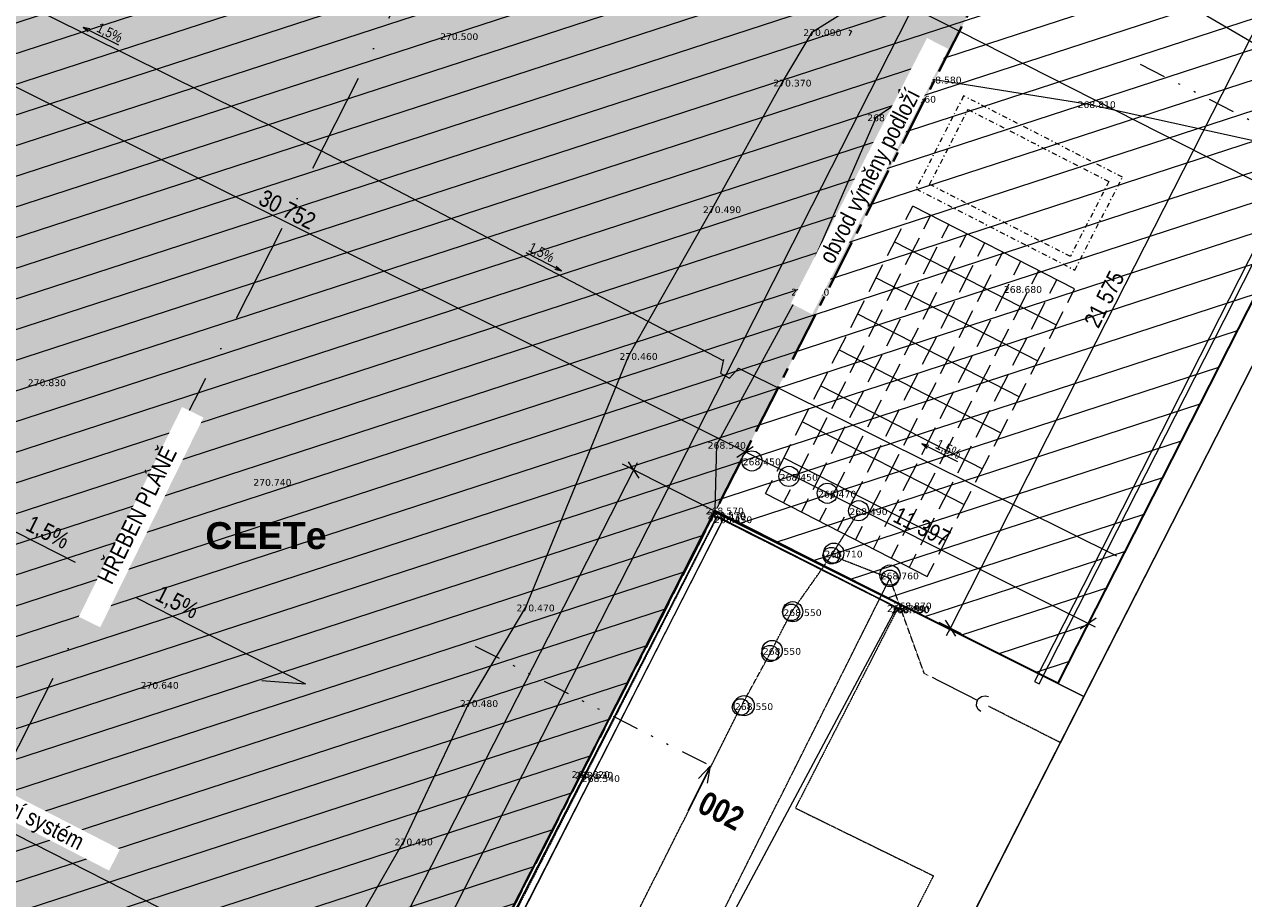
# Model space of a CAD drawing. Header units: millimetres. Extents: x -479461597 to -478645968, y -1101060132 to -1100898045.
# Tile 18 of 145: x -479315677 to -479279452, y -1100952361 to -1100926393. Entities that reach past the tile are written whole.
import ezdxf
from ezdxf.xclip import XClip

# ---------------------------------------------------------------- set-up
doc = ezdxf.new("R2010")
doc.units = ezdxf.units.MM
doc.header["$MEASUREMENT"] = 0
doc.header["$XCLIPFRAME"] = 0
for name, pattern in [('19-015-_48_Čerchovaná s jednou', [5000, 3000, -1000, 0, -1000]), ('CENTER', [2400, 1500, -300, 300, -300]), ('DASHED', [0.75, 0.5, -0.25]), ('Wipeout_Contour', [1000, 0, -1000]), ('Čerchovaná S', [350, 150, -85, 30, -85]), ('Čerchovaná se dvěma tečkami L', [2300, 800, -460, 60, -460, 60, -460])]:
    doc.linetypes.add(name, pattern=pattern)
for name, color, linetype in [('Externí - kresby a obrázky', 7, 'Continuous'), ('HTU_3_HTU_4_2D Sklopený řez', 7, 'Continuous'), ('HTU_3_HTU_4_Situace - terén HTU', 7, 'Continuous')]:
    doc.layers.add(name, color=color, linetype=linetype)
for name, color, linetype, lineweight in [('HTU_1_Katastr_3_0_Pero_č.__1_Pero_č.__1', 7, 'Continuous', 18), ('HTU_1_Katastr_3_0_popis_Katastr_Pero_č.__1', 7, 'Continuous', 18), ('HTU_1_Katastr_3_Anotace - S_Pero_č.__1_Pero_č.__1', 7, 'Continuous', 18), ('HTU_1_Katastr_3_BT_hranice_parcel_Pero_č.__1_Pero_č.__1', 7, 'Continuous', 18), ('HTU_1_Katastr_3_geodet podklady IET - VN_ kan. dešťová a splaš._ VO_Pero_č.__1_Pero_č.__1', 7, 'Continuous', 18), ('HTU_1_Katastr_3_PŘÍPOJKA_DEŠŤOVKA_Pero_č.__2_Pero_č.__1', 7, 'Continuous', 18), ('HTU_1_Katastr_3_Situace_Pero_č.__2_Pero_č.__1', 7, 'Continuous', 18), ('HTU_3_HTU_4_2D Sklopený řez_Pero_č.__25', 7, 'Continuous', 18), ('HTU_3_HTU_4_Bourané_Konstrukce - základy výkop_Pero_č.__109', 7, 'Continuous', 18), ('HTU_3_HTU_4_Konstrukce - základy výkop_Pero_č.__8', 7, 'Continuous', 18), ('HTU_3_HTU_4_Situace - terén HTU_Pero_č.__164', 250, 'Continuous', 13), ('HTU_3_HTU_4_Situace - terén HTU_Pero_č.__203', 7, 'Continuous', 35), ('HTU_3_HTU_4_Situace - terén HTU_Pero_č.__25', 7, 'Continuous', 18), ('HTU_3_HTU_4_Situace - terén HTU_Pero_č.__45', 7, 'Continuous', 18), ('HTU_3_HTU_4_Situace - terén HTU_Pero_č.__85', 7, 'Continuous', 18), ('HTU_3_HTU_4_Výkopy -  vykop_Pero_č.__4', 7, 'Continuous', 18), ('HTU_3_HTU_4_Značky - řezy_Pero_č.__21', 7, 'Continuous', 18), ('HTU_3_HTU_4_Značky - řezy_Pero_č.__25', 7, 'Continuous', 18), ('HTU_3_HTU_4_Značky - řezy_Pero_č.__85', 7, 'Continuous', 18)]:
    doc.layers.add(name, color=color, linetype=linetype, lineweight=lineweight)
for name, color, linetype, lineweight, true_color in [('HTU_1_Katastr_3_2D čary_Pero_č.__15', 7, 'Continuous', 18, 0xc3457e), ('HTU_2_zaměření_2_body_Pero_č.__202', 7, 'Continuous', 20, 0x6d6f03), ('HTU_2_zaměření_2_kresba_Pero_č.__202', 7, 'Continuous', 20, 0x6d6f03), ('HTU_2_zaměření_2_výšky_Pero_č.__202', 7, 'Continuous', 20, 0x6d6f03), ('HTU_3_HTU_4_2D čary_Pero_č.__15', 7, 'Continuous', 18, 0xc3457e), ('HTU_3_HTU_4_Situace - terén HTU_Pero_č.__221', 7, 'Continuous', 40, 0xa87e33), ('HTU_3_HTU_4_Situace - terén HTU_Pero_č.__222', 7, 'Continuous', 20, 0xa87e33), ('HTU_3_HTU_4_Zaklady drenáž_Pero_č.__166', 7, 'Continuous', 13, 0x7b0011)]:
    doc.layers.add(name, color=color, linetype=linetype, lineweight=lineweight, true_color=true_color)
doc.styles.add('GENERATED_STYLE_1', font='txt')
doc.styles.add('GENERATED_STYLE_3', font='txt')
doc.styles.add('GENERATED_STYLE_5', font='txt')
doc.styles.add('GENERATED_STYLE_6', font='txt')
doc.styles.add('GENERATED_STYLE_7', font='txt')
doc.linetypes.add('cara rezu', pattern='A,0,[7,20-026-4_02.1.10- 02 Situace HTU1.Shx,S=6.349206,R=0,X=0,Y=0],-800,0', length=800)
doc.linetypes.add('kanaldrenaz', pattern='A,0,[8,20-026-4_02.1.10- 02 Situace HTU1.Shx,S=19.047619,R=0,X=0,Y=0],-2800,0', length=2800)
doc.linetypes.add('plná nepravidelná', pattern='A,0,[1,20-026-4_02.1.10- 02 Situace HTU1.Shx,S=7.936508,R=0,X=0,Y=2.08167e-17],-1000,0', length=1000)

# ---------------------------------------------------------------- blocks, each defined once
blk = doc.blocks.new('Kresba_2_2', base_point=(-460327121.276564, -1100980142.449307))
at = {"layer": 'HTU_2_zaměření_2_body_Pero_č.__202', "color": 66, "linetype": 'Continuous', "lineweight": 20, "true_color": 0x6d6f03}
for p, q in [((-479303050, -1100926730), (-479303049.95, -1100926730)), ((-479292260, -1100926610), (-479292259.95, -1100926610)), ((-479288690, -1100928020), (-479288689.95, -1100928020)), ((-479293150, -1100928110), (-479293149.95, -1100928110)), ((-479289450, -1100928590), (-479289449.95, -1100928590)), ((-479284110, -1100928750), (-479284109.95, -1100928750)), ((-479290360, -1100929140), (-479290359.95, -1100929140)), ((-479295240, -1100931870), (-479295239.95, -1100931870)), ((-479292620, -1100934320), (-479292619.95, -1100934320)), ((-479286300, -1100934240), (-479286299.95, -1100934240)), ((-479297720, -1100936230), (-479297719.95, -1100936230)), ((-479315300, -1100937010), (-479315299.95, -1100937010)), ((-479295100, -1100938870), (-479295099.95, -1100938870)), ((-479294060, -1100939360), (-479294059.95, -1100939360)), ((-479308600, -1100939970), (-479308599.95, -1100939970)), ((-479292960, -1100939820), (-479292959.95, -1100939820)), ((-479291820, -1100940320), (-479291819.95, -1100940320)), ((-479295160, -1100940820), (-479295159.95, -1100940820)), ((-479295110, -1100940950), (-479295109.95, -1100940950)), ((-479295090, -1100941000), (-479295089.95, -1100941000)), ((-479290890, -1100940840), (-479290889.95, -1100940840)), ((-479294915.509511, -1100941089.213182), (-479294915.459512, -1100941089.213182)), ((-479291630, -1100942100), (-479291629.95, -1100942100)), ((-479289960, -1100942750), (-479289959.95, -1100942750)), ((-479300780, -1100943700), (-479300779.95, -1100943700)), ((-479292850, -1100943840), (-479292849.95, -1100943840)), ((-479289770, -1100943720), (-479289769.95, -1100943720)), ((-479289650, -1100943760), (-479289649.95, -1100943760)), ((-479289630, -1100943740), (-479289629.95, -1100943740)), ((-479289580, -1100943640), (-479289579.95, -1100943640)), ((-479293460, -1100944990), (-479293459.95, -1100944990)), ((-479311950, -1100946000), (-479311949.95, -1100946000)), ((-479302460, -1100946540), (-479302459.95, -1100946540)), ((-479294290, -1100946630), (-479294289.95, -1100946630)), ((-479299140, -1100948650), (-479299139.95, -1100948650)), ((-479299040, -1100948670), (-479299039.95, -1100948670)), ((-479299040, -1100948670), (-479299039.95, -1100948670)), ((-479298840, -1100948770), (-479298839.95, -1100948770)), ((-479304400, -1100950650), (-479304399.95, -1100950650))]:
    blk.add_line(p, q, dxfattribs=at)
at = {"layer": 'HTU_2_zaměření_2_kresba_Pero_č.__202', "color": 66, "linetype": 'Continuous', "lineweight": 20, "true_color": 0x6d6f03, "flags": 128}
for points in [[(-479306110, -1100953620), (-479304400, -1100950650), (-479302460, -1100946540), (-479300780, -1100943700), (-479297720, -1100936230), (-479295240, -1100931870), (-479293150, -1100928110), (-479292260, -1100926610), (-479290690, -1100925620), (-479288770, -1100925140), (-479284660, -1100924830), (-479280860, -1100925950), (-479278200, -1100927510)], [(-479295154.18103, -1100940808.552126), (-479295100, -1100938870), (-479292620, -1100934320), (-479290360, -1100929140), (-479288690, -1100928020), (-479284110, -1100928750), (-479277900, -1100930120)], [(-479289700, -1100928340), (-479289700, -1100928840), (-479289200, -1100928840), (-479289200, -1100928340), (-479289700, -1100928340), (-479289200, -1100928840)], [(-479260989.246449, -1100939284.470701), (-479276840, -1100931910), (-479306020, -1100989210), (-479296641.860682, -1100993944.607336)], [(-479318130, -1100985850), (-479317490, -1100984590), (-479314910, -1100979580), (-479309730, -1100969310), (-479304600, -1100959300), (-479299140, -1100948650), (-479295160, -1100940820), (-479289580, -1100943640)], [(-479318010.002815, -1100985920.005298), (-479317370, -1100984680), (-479314710, -1100979460), (-479309620, -1100969360), (-479304500, -1100959360), (-479295090, -1100941000), (-479289650, -1100943760)], [(-479312850.002156, -1100988530.004093), (-479311340, -1100985490), (-479308780, -1100980540), (-479305070, -1100973270), (-479299730, -1100962810), (-479294780, -1100953100), (-479289770, -1100943720)]]:
    blk.add_lwpolyline(points, dxfattribs=at)
blk.add_lwpolyline([(-479294915.509511, -1100941089.213182), (-479298840, -1100948770), (-479304320, -1100959510), (-479309420, -1100969490), (-479314440, -1100979430), (-479317170, -1100984790), (-479317370, -1100984680), (-479314710, -1100979460), (-479309620, -1100969360), (-479304500, -1100959360), (-479295090, -1100941000)], close=True, dxfattribs=at)
at = {"layer": 'HTU_2_zaměření_2_kresba_Pero_č.__202', "color": 66, "linetype": 'Continuous', "lineweight": 20, "true_color": 0x6d6f03}
for centre in [(-479294060, -1100939360), (-479292960, -1100939820), (-479291820, -1100940320), (-479290890, -1100940840), (-479291630, -1100942100), (-479289960, -1100942750), (-479292850, -1100943840), (-479293460, -1100944990), (-479294290, -1100946630)]:
    blk.add_circle(centre, 300, dxfattribs=at)
at = {"layer": 'HTU_2_zaměření_2_výšky_Pero_č.__202', "color": 66, "linetype": 'Continuous', "lineweight": 20, "true_color": 0x6d6f03, "char_height": 200, "attachment_point": 4, "style": 'GENERATED_STYLE_1'}
for s, insert in [('\\A1;{\\pql;\\fVerdana|b0|i0|c238|p38;270.090}', (-479292534.915, -1100926639.581786)), ('\\A1;{\\pql;\\fVerdana|b0|i0|c238|p38;270.500}', (-479303324.915, -1100926759.581786)), ('\\A1;{\\pql;\\fVerdana|b0|i0|c238|p38;270.370}', (-479293424.915, -1100928139.581786)), ('\\A1;{\\pql;\\fVerdana|b0|i0|c238|p38;268.580}', (-479288964.915, -1100928049.581786)), ('\\A1;{\\pql;\\fVerdana|b0|i0|c238|p38;268.560}', (-479289724.915, -1100928619.581786)), ('\\A1;{\\pql;\\fVerdana|b0|i0|c238|p38;268.810}', (-479284384.915, -1100928779.581786)), ('\\A1;{\\pql;\\fVerdana|b0|i0|c238|p38;268.510}', (-479290634.915, -1100929169.581786)), ('\\A1;{\\pql;\\fVerdana|b0|i0|c238|p38;270.490}', (-479295514.915, -1100931899.581786)), ('\\A1;{\\pql;\\fVerdana|b0|i0|c238|p38;268.680}', (-479286574.915, -1100934269.581786)), ('\\A1;{\\pql;\\fVerdana|b0|i0|c238|p38;268.620}', (-479292894.915, -1100934349.581786)), ('\\A1;{\\pql;\\fVerdana|b0|i0|c238|p38;270.460}', (-479297994.915, -1100936259.581786)), ('\\A1;{\\pql;\\fVerdana|b0|i0|c238|p38;270.830}', (-479315574.915, -1100937039.581786)), ('\\A1;{\\pql;\\fVerdana|b0|i0|c238|p38;268.540}', (-479295374.915, -1100938899.581786)), ('\\A1;{\\pql;\\fVerdana|b0|i0|c238|p38;268.450}', (-479294334.915, -1100939389.581786)), ('\\A1;{\\pql;\\fVerdana|b0|i0|c238|p38;270.740}', (-479308874.915, -1100939999.581786)), ('\\A1;{\\pql;\\fVerdana|b0|i0|c238|p38;268.450}', (-479293234.915, -1100939849.581786)), ('\\A1;{\\pql;\\fVerdana|b0|i0|c238|p38;268.470}', (-479292094.915, -1100940349.581786)), ('\\A1;{\\pql;\\fVerdana|b0|i0|c238|p38;268.570}', (-479295434.915, -1100940849.581786)), ('\\A1;{\\pql;\\fVerdana|b0|i0|c238|p38;268.570}', (-479295384.915, -1100940979.581786)), ('\\A1;{\\pql;\\fVerdana|b0|i0|c238|p38;268.430}', (-479295364.915, -1100941029.581786)), ('\\A1;{\\pql;\\fVerdana|b0|i0|c238|p38;268.430}', (-479295184.915, -1100941109.581786)), ('\\A1;{\\pql;\\fVerdana|b0|i0|c238|p38;268.490}', (-479291164.915, -1100940869.581786)), ('\\A1;{\\pql;\\fVerdana|b0|i0|c238|p38;268.710}', (-479291904.915, -1100942129.581786)), ('\\A1;{\\pql;\\fVerdana|b0|i0|c238|p38;268.760}', (-479290234.915, -1100942779.581786)), ('\\A1;{\\pql;\\fVerdana|b0|i0|c238|p38;268.870}', (-479289854.915, -1100943669.581786)), ('\\A1;{\\pql;\\fVerdana|b0|i0|c238|p38;270.470}', (-479301054.915, -1100943729.581786)), ('\\A1;{\\pql;\\fVerdana|b0|i0|c238|p38;268.550}', (-479293124.915, -1100943869.581786)), ('\\A1;{\\pql;\\fVerdana|b0|i0|c238|p38;268.790}', (-479290044.915, -1100943749.581786)), ('\\A1;{\\pql;\\fVerdana|b0|i0|c238|p38;268.780}', (-479289924.915, -1100943789.581786)), ('\\A1;{\\pql;\\fVerdana|b0|i0|c238|p38;268.890}', (-479289904.915, -1100943769.581786)), ('\\A1;{\\pql;\\fVerdana|b0|i0|c238|p38;268.550}', (-479293734.915, -1100945019.581786)), ('\\A1;{\\pql;\\fVerdana|b0|i0|c238|p38;270.640}', (-479312224.915, -1100946029.581786)), ('\\A1;{\\pql;\\fVerdana|b0|i0|c238|p38;270.480}', (-479302734.915, -1100946569.581786)), ('\\A1;{\\pql;\\fVerdana|b0|i0|c238|p38;268.550}', (-479294564.915, -1100946659.581786)), ('\\A1;{\\pql;\\fVerdana|b0|i0|c238|p38;268.620}', (-479299414.915, -1100948679.581786)), ('\\A1;{\\pql;\\fVerdana|b0|i0|c238|p38;268.630}', (-479299314.915, -1100948699.581786)), ('\\A1;{\\pql;\\fVerdana|b0|i0|c238|p38;268.520}', (-479299314.915, -1100948699.581786)), ('\\A1;{\\pql;\\fVerdana|b0|i0|c238|p38;268.540}', (-479299114.915, -1100948799.581786)), ('\\A1;{\\pql;\\fVerdana|b0|i0|c238|p38;270.450}', (-479304674.915, -1100950679.581786))]:
    blk.add_mtext(s, dxfattribs=dict(at, insert=insert))
blk = doc.blocks.new('Kresba_3_3', base_point=(-460327121, -1100980142))
at = {"layer": 'HTU_1_Katastr_3_0_Pero_č.__1_Pero_č.__1', "color": 7, "linetype": 'Continuous', "lineweight": 18}
for p, q in [((-479291183, -1100926553), (-479291104, -1100926593)), ((-479291104, -1100926593), (-479291174, -1100926730))]:
    blk.add_line(p, q, dxfattribs=at)
at = {"layer": 'HTU_1_Katastr_3_0_Pero_č.__1_Pero_č.__1', "color": 7, "linetype": 'DASHED', "lineweight": 18, "flags": 128}
blk.add_lwpolyline([(-479289730, -1100943740), (-479292770, -1100949670), (-479288670, -1100951680), (-479306850, -1100987220), (-479310000, -1100985610, 0.203316), (-479310730, -1100985580, 0.201117), (-479311300, -1100986080), (-479311970, -1100987370), (-479312620, -1100988680, 0.204489), (-479312913, -1100992743, 0.137552), (-479311631, -1100994717)], format="xyb", dxfattribs=at)
at = {"layer": 'HTU_1_Katastr_3_2D čary_Pero_č.__15', "color": 243, "linetype": 'cara rezu', "lineweight": 18, "true_color": 0xc3457e, "flags": 128}
blk.add_lwpolyline([(-479260989, -1100941377), (-479262434, -1100944243), (-479264521, -1100943182), (-479262520, -1100939250), (-479277636, -1100931565), (-479284957, -1100945959), (-479295151, -1100940862), (-479317016, -1100983651), (-479306803, -1100988861), (-479310166, -1100995464), (-479320220, -1100990344), (-479322072, -1100993980), (-479323855, -1100993073), (-479322003, -1100989436), (-479324570, -1100988129), (-479345483, -1100977481), (-479346003, -1100978502), (-479348052, -1100977458), (-479347532, -1100976438), (-479349225, -1100975576), (-479340945, -1100959310), (-479339130, -1100955745), (-479314621, -1100907562), (-479310408, -1100899278), (-479292653, -1100908104), (-479285665, -1100911578), (-479271142, -1100918798), (-479260989, -1100923846)], dxfattribs=at)
at = {"layer": 'HTU_1_Katastr_3_Anotace - S_Pero_č.__1_Pero_č.__1', "color": 7, "linetype": 'Continuous', "lineweight": 18, "flags": 128}
for points in [[(-479269750, -1100953450), (-479262520, -1100939250), (-479276860, -1100931960), (-479284200, -1100946360), (-479306040, -1100989250), (-479297610, -1100993550), (-479291700, -1100996570), (-479272690, -1100959230)], [(-479291700, -1100996570), (-479272690, -1100959230), (-479269750, -1100953450), (-479262520, -1100939250), (-479276860, -1100931960), (-479284200, -1100946360), (-479306040, -1100989250), (-479297610, -1100993550)], [(-479269750, -1100953450), (-479262520, -1100939250), (-479276860, -1100931960), (-479284200, -1100946360), (-479306040, -1100989250), (-479297610, -1100993550), (-479291700, -1100996570), (-479272690, -1100959230)], [(-479291700, -1100996570), (-479272690, -1100959230), (-479269750, -1100953450), (-479262520, -1100939250), (-479276860, -1100931960), (-479284200, -1100946360), (-479306040, -1100989250), (-479297610, -1100993550)], [(-479269750, -1100953450), (-479262520, -1100939250), (-479276860, -1100931960), (-479284200, -1100946360), (-479306040, -1100989250), (-479297610, -1100993550), (-479291700, -1100996570), (-479272690, -1100959230)], [(-479291700, -1100996570), (-479272690, -1100959230), (-479269750, -1100953450), (-479262520, -1100939250), (-479276860, -1100931960), (-479284200, -1100946360), (-479306040, -1100989250), (-479297610, -1100993550)]]:
    blk.add_lwpolyline(points, close=True, dxfattribs=at)
at = {"layer": 'HTU_1_Katastr_3_BT_hranice_parcel_Pero_č.__1_Pero_č.__1', "color": 7, "linetype": 'Continuous', "lineweight": 18, "flags": 128}
blk.add_lwpolyline([(-479389780, -1100954920), (-479356780, -1100971730), (-479324680, -1100988070), (-479323080, -1100988620), (-479321140, -1100988350, 0.121381), (-479319400, -1100987400), (-479318150, -1100985870), (-479295160, -1100940880), (-479284200, -1100946360), (-479276860, -1100931960), (-479262520, -1100939250), (-479269750, -1100953450), (-479261890, -1100957500), (-479260989, -1100955691)], format="xyb", dxfattribs=at)
blk.add_lwpolyline([(-479389780, -1100954920), (-479356780, -1100971730), (-479324680, -1100988070), (-479323080, -1100988620), (-479321140, -1100988350, 0.121381), (-479319400, -1100987400), (-479318150, -1100985870), (-479295160, -1100940880), (-479284200, -1100946360), (-479276860, -1100931960), (-479262520, -1100939250), (-479269750, -1100953450), (-479261890, -1100957500), (-479260989, -1100955691)], format="xyb", dxfattribs=at)
blk.add_lwpolyline([(-479389780, -1100954920), (-479356780, -1100971730), (-479324680, -1100988070), (-479323080, -1100988620), (-479321140, -1100988350, 0.121381), (-479319400, -1100987400), (-479318150, -1100985870), (-479295160, -1100940880), (-479284200, -1100946360), (-479276860, -1100931960), (-479262520, -1100939250), (-479269750, -1100953450), (-479261890, -1100957500), (-479260989, -1100955691)], format="xyb", dxfattribs=at)
blk.add_lwpolyline([(-479306040, -1100989250), (-479284200, -1100946360), (-479295160, -1100940880), (-479318150, -1100985870)], dxfattribs=at)
blk.add_lwpolyline([(-479306040, -1100989250), (-479284200, -1100946360), (-479295160, -1100940880), (-479318150, -1100985870)], dxfattribs=at)
blk.add_lwpolyline([(-479306040, -1100989250), (-479284200, -1100946360), (-479295160, -1100940880), (-479318150, -1100985870)], dxfattribs=at)
at = {"layer": 'HTU_1_Katastr_3_geodet podklady IET - VN_ kan. dešťová a splaš._ VO_Pero_č.__1_Pero_č.__1', "color": 7, "linetype": 'DASHED', "lineweight": 18}
for p, q in [((-479291700, -1100942170), (-479290910, -1100940910)), ((-479299580, -1100962060), (-479289960, -1100942850)), ((-479301550, -1100960900), (-479294390, -1100946670)), ((-479284910, -1100947720), (-479287030, -1100946650))]:
    blk.add_line(p, q, dxfattribs=at)
at = {"layer": 'HTU_1_Katastr_3_geodet podklady IET - VN_ kan. dešťová a splaš._ VO_Pero_č.__1_Pero_č.__1', "color": 7, "linetype": 'DASHED', "lineweight": 18, "flags": 128}
blk.add_lwpolyline([(-479289730, -1100943740), (-479295100, -1100941030), (-479317360, -1100984650), (-479318010, -1100985920, -0.037488), (-479318814, -1100987038, -0.080022), (-479319908, -1100987973, -0.045227), (-479321080, -1100988500, -0.037068), (-479321916, -1100988730, -0.057099), (-479322711, -1100988808, -0.065273), (-479323417, -1100988713, -0.030105), (-479324710, -1100988180)], format="xyb", dxfattribs=at)
at = {"layer": 'HTU_1_Katastr_3_geodet podklady IET - VN_ kan. dešťová a splaš._ VO_Pero_č.__1_Pero_č.__1', "color": 7, "linetype": 'Continuous', "lineweight": 18, "flags": 128}
for points in [[(-479317170, -1100984750), (-479295020, -1100941310), (-479294920, -1100941120)], [(-479287358, -1100946476), (-479287641, -1100946332), (-479287924, -1100946188), (-479288207, -1100946044), (-479288490, -1100945900), (-479288700, -1100945793)], [(-479287258, -1100946807), (-479287338, -1100946744), (-479287384, -1100946636), (-479287381, -1100946526), (-479287336, -1100946431), (-479287244, -1100946360), (-479287129, -1100946334), (-479287031, -1100946362)]]:
    blk.add_lwpolyline(points, dxfattribs=at)
for points in [[(-479291645, -1100941928), (-479291545, -1100941975), (-479291475, -1100942062), (-479291450, -1100942170), (-479291475, -1100942278), (-479291545, -1100942365), (-479291645, -1100942412), (-479291758, -1100942412), (-479291858, -1100942365), (-479291928, -1100942278), (-479291953, -1100942170), (-479291928, -1100942062), (-479291858, -1100941975), (-479291758, -1100941928)], [(-479289905, -1100942608), (-479289805, -1100942655), (-479289735, -1100942742), (-479289710, -1100942850), (-479289735, -1100942958), (-479289805, -1100943045), (-479289905, -1100943092), (-479290018, -1100943092), (-479290118, -1100943045), (-479290188, -1100942958), (-479290213, -1100942850), (-479290188, -1100942742), (-479290118, -1100942655), (-479290018, -1100942608)], [(-479292835, -1100943618), (-479292735, -1100943665), (-479292665, -1100943752), (-479292640, -1100943860), (-479292665, -1100943968), (-479292735, -1100944055), (-479292835, -1100944102), (-479292948, -1100944102), (-479293048, -1100944055), (-479293118, -1100943968), (-479293143, -1100943860), (-479293118, -1100943752), (-479293048, -1100943665), (-479292948, -1100943618)], [(-479293465, -1100944838), (-479293365, -1100944885), (-479293295, -1100944972), (-479293270, -1100945080), (-479293295, -1100945188), (-479293365, -1100945275), (-479293465, -1100945322), (-479293578, -1100945322), (-479293678, -1100945275), (-479293748, -1100945188), (-479293772, -1100945080), (-479293748, -1100944972), (-479293678, -1100944885), (-479293578, -1100944838)], [(-479294335, -1100946428), (-479294235, -1100946475), (-479294165, -1100946562), (-479294140, -1100946670), (-479294165, -1100946778), (-479294235, -1100946865), (-479294335, -1100946912), (-479294448, -1100946912), (-479294548, -1100946865), (-479294618, -1100946778), (-479294643, -1100946670), (-479294618, -1100946562), (-479294548, -1100946475), (-479294448, -1100946428)]]:
    blk.add_lwpolyline(points, close=True, dxfattribs=at)
at = {"layer": 'HTU_1_Katastr_3_geodet podklady IET - VN_ kan. dešťová a splaš._ VO_Pero_č.__1_Pero_č.__1', "color": 7, "linetype": 'DASHED', "lineweight": 18, "flags": 128}
for points in [[(-479294390, -1100946670), (-479293520, -1100945080), (-479292890, -1100943860), (-479291700, -1100942170)], [(-479288810, -1100945740), (-479288940, -1100945670), (-479289960, -1100942850), (-479291700, -1100942170)]]:
    blk.add_lwpolyline(points, dxfattribs=at)
at = {"layer": 'HTU_1_Katastr_3_PŘÍPOJKA_DEŠŤOVKA_Pero_č.__2_Pero_č.__1', "color": 7, "linetype": 'Čerchovaná S', "lineweight": 18}
for p, q in [((-479287770, -1100928515), (-479289184, -1100931274)), ((-479283053, -1100930932), (-479287770, -1100928515)), ((-479288780, -1100931144), (-479287640, -1100928919)), ((-479287640, -1100928919), (-479283457, -1100931061)), ((-479284467, -1100933691), (-479283053, -1100930932)), ((-479289184, -1100931274), (-479284467, -1100933691)), ((-479284597, -1100933286), (-479288780, -1100931144)), ((-479283457, -1100931061), (-479284597, -1100933286))]:
    blk.add_line(p, q, dxfattribs=at)
at = {"layer": 'HTU_1_Katastr_3_PŘÍPOJKA_DEŠŤOVKA_Pero_č.__2_Pero_č.__1', "color": 7, "linetype": 'Continuous', "lineweight": 18}
for p, q in [((-479289483, -1100932188), (-479289278, -1100931788)), ((-479284472, -1100934250), (-479289278, -1100931788)), ((-479288949, -1100932461), (-479288743, -1100932061)), ((-479288415, -1100932734), (-479288209, -1100932334)), ((-479290030, -1100933256), (-479289620, -1100932455)), ((-479289496, -1100933529), (-479289086, -1100932728)), ((-479287881, -1100933008), (-479287675, -1100932608)), ((-479289825, -1100932856), (-479285019, -1100935318)), ((-479288962, -1100933802), (-479288552, -1100933001)), ((-479287347, -1100933282), (-479287141, -1100932882)), ((-479288428, -1100934076), (-479288018, -1100933275)), ((-479286813, -1100933555), (-479286608, -1100933155)), ((-479286279, -1100933829), (-479286074, -1100933429)), ((-479290578, -1100934324), (-479290167, -1100933523)), ((-479290043, -1100934597), (-479289633, -1100933796)), ((-479287894, -1100934350), (-479287484, -1100933549)), ((-479287360, -1100934623), (-479286950, -1100933822)), ((-479285745, -1100934103), (-479285540, -1100933703)), ((-479290372, -1100933924), (-479285566, -1100936386)), ((-479289509, -1100934870), (-479289099, -1100934069)), ((-479286826, -1100934897), (-479286416, -1100934096)), ((-479285211, -1100934377), (-479285006, -1100933976)), ((-479288975, -1100935144), (-479288565, -1100934343)), ((-479286292, -1100935171), (-479285882, -1100934370)), ((-479284677, -1100934650), (-479284472, -1100934250)), ((-479291125, -1100935392), (-479290714, -1100934591)), ((-479290590, -1100935665), (-479290180, -1100934864)), ((-479288441, -1100935418), (-479288031, -1100934617)), ((-479287907, -1100935691), (-479287497, -1100934890)), ((-479285758, -1100935445), (-479285348, -1100934644)), ((-479285224, -1100935718), (-479284814, -1100934917)), ((-479290919, -1100934991), (-479286113, -1100937454)), ((-479290056, -1100935938), (-479289646, -1100935137)), ((-479287373, -1100935965), (-479286963, -1100935164)), ((-479289523, -1100936212), (-479289112, -1100935411)), ((-479286840, -1100936239), (-479286429, -1100935438)), ((-479291672, -1100936460), (-479291262, -1100935659)), ((-479291138, -1100936733), (-479290727, -1100935932)), ((-479288989, -1100936486), (-479288578, -1100935685)), ((-479288455, -1100936759), (-479288044, -1100935958)), ((-479286306, -1100936513), (-479285895, -1100935712)), ((-479285772, -1100936786), (-479285361, -1100935985)), ((-479291467, -1100936059), (-479286661, -1100938522)), ((-479290604, -1100937006), (-479290193, -1100936205)), ((-479287921, -1100937033), (-479287510, -1100936232)), ((-479292219, -1100937528), (-479291809, -1100936727)), ((-479290070, -1100937280), (-479289659, -1100936479)), ((-479287387, -1100937307), (-479286976, -1100936506)), ((-479291685, -1100937801), (-479291274, -1100937000)), ((-479289536, -1100937554), (-479289125, -1100936753)), ((-479289002, -1100937827), (-479288591, -1100937026)), ((-479286853, -1100937581), (-479286442, -1100936780)), ((-479286319, -1100937854), (-479285908, -1100937053)), ((-479292014, -1100937127), (-479287208, -1100939590)), ((-479291151, -1100938074), (-479290740, -1100937273)), ((-479288468, -1100938101), (-479288057, -1100937300)), ((-479292766, -1100938596), (-479292356, -1100937795)), ((-479290617, -1100938348), (-479290207, -1100937547)), ((-479290083, -1100938622), (-479289673, -1100937821)), ((-479287934, -1100938375), (-479287524, -1100937574)), ((-479292232, -1100938869), (-479291822, -1100938068)), ((-479289549, -1100938895), (-479289139, -1100938094)), ((-479287400, -1100938649), (-479286990, -1100937848)), ((-479286866, -1100938922), (-479286456, -1100938121)), ((-479292561, -1100938195), (-479287755, -1100940658)), ((-479291698, -1100939142), (-479291288, -1100938341)), ((-479289015, -1100939169), (-479288605, -1100938368)), ((-479293314, -1100939664), (-479292903, -1100938863)), ((-479291164, -1100939416), (-479290754, -1100938615)), ((-479290630, -1100939690), (-479290220, -1100938889)), ((-479288481, -1100939443), (-479288071, -1100938642)), ((-479293108, -1100939263), (-479288302, -1100941726)), ((-479292779, -1100939937), (-479292369, -1100939136)), ((-479290096, -1100939963), (-479289686, -1100939162)), ((-479287947, -1100939717), (-479287537, -1100938916)), ((-479287413, -1100939990), (-479287003, -1100939189)), ((-479292245, -1100940210), (-479291835, -1100939409)), ((-479289562, -1100940237), (-479289152, -1100939436)), ((-479293655, -1100940331), (-479293450, -1100939931)), ((-479291711, -1100940484), (-479291301, -1100939683)), ((-479291177, -1100940758), (-479290767, -1100939957)), ((-479289028, -1100940511), (-479288618, -1100939710)), ((-479288494, -1100940785), (-479288084, -1100939984)), ((-479293655, -1100940331), (-479288849, -1100942794)), ((-479293121, -1100940604), (-479292916, -1100940204)), ((-479290643, -1100941031), (-479290233, -1100940230)), ((-479287960, -1100941058), (-479287550, -1100940257)), ((-479292587, -1100940878), (-479292382, -1100940477)), ((-479290109, -1100941305), (-479289699, -1100940504)), ((-479292053, -1100941152), (-479291848, -1100940751)), ((-479291519, -1100941425), (-479291314, -1100941025)), ((-479289576, -1100941579), (-479289165, -1100940778)), ((-479289042, -1100941853), (-479288631, -1100941052)), ((-479290985, -1100941699), (-479290780, -1100941298)), ((-479288508, -1100942126), (-479288097, -1100941325)), ((-479290451, -1100941973), (-479290246, -1100941572)), ((-479289917, -1100942246), (-479289712, -1100941846)), ((-479289383, -1100942520), (-479289178, -1100942120)), ((-479288849, -1100942794), (-479288644, -1100942393))]:
    blk.add_line(p, q, dxfattribs=at)
at = {"layer": 'HTU_1_Katastr_3_Situace_Pero_č.__2_Pero_č.__1', "color": 7, "linetype": 'Continuous', "lineweight": 18, "flags": 128}
blk.add_lwpolyline([(-479276704, -1100928293), (-479285666, -1100945909), (-479285530, -1100945978), (-479276568, -1100928362)], close=True, dxfattribs=at)
at = {"layer": 'HTU_1_Katastr_3_0_popis_Katastr_Pero_č.__1', "color": 7, "linetype": 'Continuous', "lineweight": 18, "insert": (-479308498, -1100941583), "char_height": 800, "attachment_point": 5, "style": 'GENERATED_STYLE_3'}
blk.add_mtext('\\A1;{\\pqc;\\fArial|b1|i0|c238|p38;CEETe}', dxfattribs=at)
blk = doc.blocks.new('Kresba_4_4', base_point=(-460327121, -1100980142))
at = {"layer": 'HTU_3_HTU_4_Situace - terén HTU_Pero_č.__164', "linetype": 'Continuous', "lineweight": 13}
h = blk.add_hatch(dxfattribs=at)
h.set_pattern_fill('Izolace___tvárnice_0004', color=250, style=0, pattern_type=2)
h.set_pattern_definition([(18.0353, (-479315511.6, -1100947167.3), (-268.236, 823.82), [])])
h.paths.add_polyline_path([(-479312750, -1100907616), (-479347715, -1100976344), (-479347532, -1100976438), (-479345483, -1100977481), (-479335476, -1100982576, -0.905776), (-479335465, -1100982577, -0.188252), (-479335467, -1100982581), (-479324570, -1100988129), (-479322003, -1100989436), (-479320382, -1100990262), (-479317016, -1100983651), (-479295151, -1100940862), (-479284957, -1100945959), (-479277636, -1100931565), (-479275176, -1100926729)])
at = {"layer": 'HTU_3_HTU_4_Situace - terén HTU_Pero_č.__222', "linetype": 'Continuous', "lineweight": 20, "true_color": 0xa87e33}
h = blk.add_hatch(dxfattribs=at)
h.set_pattern_fill('Omítka_02_0004', color=45, style=0, pattern_type=2)
h.set_pattern_definition([(18.0353, (-479314747.7, -1100945665.8), (-234.706, 720.842), [0, -505.3935, 0, -758.09]), (83.0353, (-479313246.2, -1100946429.66), (-752.496, 91.925), [0, -370.622, 0, -640.165])])
h.paths.add_polyline_path([(-479347715, -1100976344), (-479347532, -1100976438), (-479345483, -1100977481), (-479335476, -1100982576, -0.905776), (-479335465, -1100982577, -0.188252), (-479335467, -1100982581), (-479324570, -1100988129), (-479322003, -1100989436), (-479320382, -1100990262), (-479317016, -1100983651), (-479295151, -1100940862), (-479287794, -1100926398), (-479285334, -1100921562), (-479312750, -1100907616)])
at = {"layer": 'HTU_3_HTU_4_2D čary_Pero_č.__15', "color": 243, "linetype": 'cara rezu', "lineweight": 18, "true_color": 0xc3457e, "flags": 128}
blk.add_lwpolyline([(-479260989, -1100941377), (-479262434, -1100944243), (-479264521, -1100943182), (-479262520, -1100939250), (-479277636, -1100931565), (-479284957, -1100945959), (-479295151, -1100940862), (-479317016, -1100983651), (-479306803, -1100988861), (-479310166, -1100995464), (-479320220, -1100990344), (-479322072, -1100993980), (-479323855, -1100993073), (-479322003, -1100989436), (-479324570, -1100988129), (-479345483, -1100977481), (-479346003, -1100978502), (-479348052, -1100977458), (-479347532, -1100976438), (-479349225, -1100975576), (-479340945, -1100959310), (-479339130, -1100955745), (-479314621, -1100907562), (-479310408, -1100899278), (-479292653, -1100908104), (-479285665, -1100911578), (-479271142, -1100918798), (-479260989, -1100923846)], dxfattribs=at)
at = {"layer": 'HTU_3_HTU_4_Bourané_Konstrukce - základy výkop_Pero_č.__109', "color": 7, "linetype": 'Continuous', "lineweight": 18}
for p, q in [((-479318105, -1100924569), (-479306855, -1100930153)), ((-479294906, -1100936384), (-479306855, -1100930153)), ((-479294984, -1100936763), (-479294899, -1100936348)), ((-479294722, -1100936897), (-479294455, -1100936603)), ((-479294455, -1100936603), (-479283225, -1100942177)), ((-479294984, -1100936763), (-479294722, -1100936897))]:
    blk.add_line(p, q, dxfattribs=at)
at = {"layer": 'HTU_3_HTU_4_Konstrukce - základy výkop_Pero_č.__8', "color": 7, "linetype": '19-015-_48_Čerchovaná s jednou', "lineweight": 18}
blk.add_line((-479298959, -1100914631), (-479333196, -1100981928), dxfattribs=at)
at = {"layer": 'HTU_3_HTU_4_Situace - terén HTU_Pero_č.__203', "color": 7, "linetype": 'Continuous', "lineweight": 35, "flags": 128}
blk.add_lwpolyline([(-479312750, -1100907616), (-479347715, -1100976344), (-479347532, -1100976438), (-479345483, -1100977481), (-479335476, -1100982576, -0.905776), (-479335465, -1100982577, -0.188252), (-479335467, -1100982581), (-479324570, -1100988129), (-479322003, -1100989436), (-479320382, -1100990262), (-479317016, -1100983651), (-479295151, -1100940862), (-479284957, -1100945959), (-479277636, -1100931565), (-479275176, -1100926729)], format="xyb", close=True, dxfattribs=at)
at = {"layer": 'HTU_3_HTU_4_Situace - terén HTU_Pero_č.__221', "color": 45, "linetype": 'CENTER', "lineweight": 40, "true_color": 0xa87e33, "flags": 128}
blk.add_lwpolyline([(-479347715, -1100976344), (-479347532, -1100976438), (-479345483, -1100977481), (-479335476, -1100982576, -0.905776), (-479335465, -1100982577, -0.188252), (-479335467, -1100982581), (-479324570, -1100988129), (-479322003, -1100989436), (-479320382, -1100990262), (-479317016, -1100983651), (-479295151, -1100940862), (-479287794, -1100926398), (-479285334, -1100921562), (-479312750, -1100907616)], format="xyb", close=True, dxfattribs=at)
at = {"layer": 'HTU_3_HTU_4_Situace - terén HTU_Pero_č.__45', "color": 7, "linetype": 'Continuous', "lineweight": 18}
for p, q in [((-479294505, -1100939247), (-479294023, -1100938929)), ((-479297413, -1100939868), (-479297727, -1100939384)), ((-479288323, -1100944085), (-479288008, -1100944569)), ((-479284311, -1100944344), (-479283829, -1100944025))]:
    blk.add_line(p, q, dxfattribs=at)
at = {"layer": 'HTU_3_HTU_4_Situace - terén HTU_Pero_č.__85', "color": 7, "linetype": 'Continuous', "lineweight": 18}
for p, q in [((-479315308, -1100912644), (-479277733, -1100931757)), ((-479288165, -1100944327), (-479278384, -1100925097)), ((-479294264, -1100939088), (-479321770, -1100925335)), ((-479294096, -1100938752), (-479295106, -1100940773)), ((-479284070, -1100944184), (-479294264, -1100939088)), ((-479322811, -1100989021), (-479297570, -1100939626)), ((-479295240, -1100940817), (-479297904, -1100939455)), ((-479297570, -1100939626), (-479297459, -1100939408)), ((-479283903, -1100943849), (-479284913, -1100945869)), ((-479287831, -1100944497), (-479288500, -1100944157)), ((-479288276, -1100944545), (-479288165, -1100944327)), ((-479283852, -1100944294), (-479284070, -1100944184))]:
    blk.add_line(p, q, dxfattribs=at)
at = {"layer": 'HTU_3_HTU_4_Výkopy -  vykop_Pero_č.__4', "color": 7, "linetype": 'Continuous', "lineweight": 18}
for p, q in [((-479312869, -1100927014), (-479313935, -1100926482)), ((-479313778, -1100926616), (-479313935, -1100926482)), ((-479313733, -1100926527), (-479313935, -1100926482)), ((-479300778, -1100933166), (-479299720, -1100933714)), ((-479299921, -1100933666), (-479299720, -1100933714)), ((-479299875, -1100933577), (-479299720, -1100933714)), ((-479287945, -1100939384), (-479289010, -1100938853)), ((-479288853, -1100938987), (-479289010, -1100938853)), ((-479288809, -1100938897), (-479289010, -1100938853)), ((-479314158, -1100942381), (-479319179, -1100939826)), ((-479312346, -1100943423), (-479307325, -1100945978)), ((-479308622, -1100945879), (-479307325, -1100945978))]:
    blk.add_line(p, q, dxfattribs=at)
at = {"layer": 'HTU_3_HTU_4_Zaklady drenáž_Pero_č.__166', "color": 246, "linetype": 'kanaldrenaz', "lineweight": 13, "true_color": 0x7b0011}
for p in [(-479288220, -1100923799), (-479316808, -1100950009)]:
    blk.add_line(p, (-479304691, -1100956174), dxfattribs=at)
at = {"layer": 'HTU_3_HTU_4_Značky - řezy_Pero_č.__21', "color": 7, "linetype": 'Čerchovaná se dvěma tečkami L', "lineweight": 18}
for p, q in [((-479282522, -1100927574), (-479275659, -1100931065)), ((-479302285, -1100944860), (-479295422, -1100948351))]:
    blk.add_line(p, q, dxfattribs=at)
at = {"layer": 'HTU_3_HTU_4_Značky - řezy_Pero_č.__85', "color": 7, "linetype": 'Continuous', "lineweight": 18}
for p, q in [((-479295288, -1100948419), (-479295969, -1100949756)), ((-479295649, -1100948797), (-479295288, -1100948419)), ((-479295381, -1100948933), (-479295288, -1100948419))]:
    blk.add_line(p, q, dxfattribs=at)
at = {"layer": 'HTU_3_HTU_4_Situace - terén HTU_Pero_č.__25', "color": 7, "linetype": 'Continuous', "lineweight": 18, "char_height": 500, "width": 1760.01, "attachment_point": 7, "style": 'GENERATED_STYLE_5'}
for s, insert, rotation in [('\\A1;{\\pql;\\fArial Narrow|b0|i0|c238|p34;30\xa0752}', (-479308759, -1100931728), 333.4349), ('\\A1;{\\pql;\\fArial Narrow|b0|i0|c238|p34;21\xa0575}', (-479283763, -1100935451), 63.0393), ('\\A1;{\\pql;\\fArial Narrow|b0|i0|c238|p34;11\xa0397}', (-479289909, -1100941153), 333.4349)]:
    blk.add_mtext(s, dxfattribs=dict(at, insert=insert, rotation=rotation))
at = {"layer": 'HTU_3_HTU_4_Výkopy -  vykop_Pero_č.__4', "color": 7, "linetype": 'Continuous', "lineweight": 18, "style": 'GENERATED_STYLE_6'}
for s, insert, char_height, attachment_point, rotation in [('\\A1;{\\pql;\\fArial Narrow|b0|i0|c0|p34;1,5%}', (-479313584, -1100926646), 300, 7, 333.4761), ('\\A1;{\\pqr;\\fArial Narrow|b0|i0|c0|p34;1,5%}', (-479300060, -1100933527), 300, 9, 332.5944), ('\\A1;{\\pql;\\fArial Narrow|b0|i0|c0|p34;1,5%}', (-479288659, -1100939017), 300, 7, 333.4761), ('\\A1;{\\pql;\\fArial Narrow|b0|i0|c0|p34;1,5%}', (-479315712, -1100941482), 500, 7, 333.0353), ('\\A1;{\\pqr;\\fArial Narrow|b0|i0|c0|p34;1,5%}', (-479310705, -1100944150), 500, 9, 333.0353)]:
    blk.add_mtext(s, dxfattribs=dict(at, insert=insert, char_height=char_height, attachment_point=attachment_point, rotation=rotation))
at = {"layer": 'HTU_3_HTU_4_Značky - řezy_Pero_č.__25', "color": 7, "linetype": 'Continuous', "lineweight": 18, "insert": (-479295731, -1100949768), "char_height": 700, "attachment_point": 7, "rotation": 333.0353, "style": 'GENERATED_STYLE_7'}
blk.add_mtext('\\A1;{\\pql;\\pt0;\\fArial Narrow|b1|i0|c238|p34;002}', dxfattribs=at)
at = {"color": 254, "linetype": 'Wipeout_Contour', "lineweight": 0, "ltscale": 4803017957.235884}
blk.add_wipeout([(-479313424, -1100944302), (-479310356, -1100938070), (-479310992, -1100937757), (-479314059, -1100943989)], dxfattribs=at).dxf.layer = 'HTU_3_HTU_4_2D Sklopený řez'
at = {"color": 254, "linetype": 'Wipeout_Contour', "lineweight": 0, "ltscale": 4802907104.13346}
blk.add_wipeout([(-479284564, -1100922947), (-479277410, -1100926617), (-479277087, -1100925986), (-479284240, -1100922317)], dxfattribs=at).dxf.layer = 'HTU_3_HTU_4_Situace - terén HTU'
at = {"color": 254, "linetype": 'Wipeout_Contour', "lineweight": 0, "ltscale": 4802946250.23088}
blk.add_wipeout([(-479292270, -1100935004), (-479288227, -1100927121), (-479288857, -1100926798), (-479292901, -1100934680)], dxfattribs=at).dxf.layer = 'HTU_3_HTU_4_Situace - terén HTU'
at = {"color": 254, "linetype": 'Wipeout_Contour', "lineweight": 0, "ltscale": 4803055759.120085}
blk.add_wipeout([(-479318820, -1100948624), (-479313161, -1100951527), (-479312838, -1100950897), (-479318497, -1100947994)], dxfattribs=at).dxf.layer = 'HTU_3_HTU_4_Situace - terén HTU'
at = {"layer": 'HTU_3_HTU_4_2D Sklopený řez_Pero_č.__25', "color": 7, "linetype": 'Continuous', "lineweight": 18, "insert": (-479312555, -1100940859), "char_height": 500, "attachment_point": 2, "rotation": 63.7919, "style": 'GENERATED_STYLE_5'}
blk.add_mtext('\\A1;{\\pqc;\\fArial Narrow|b0|i0|c238|p34;HŘEBEN PLÁNĚ }', dxfattribs=at)
at = {"layer": 'HTU_3_HTU_4_Situace - terén HTU_Pero_č.__25', "color": 7, "linetype": 'Continuous', "lineweight": 18, "char_height": 500, "attachment_point": 2, "style": 'GENERATED_STYLE_5'}
for s, insert, rotation in [('\\A1;{\\pqc;\\fArial Narrow|b0|i0|c238|p34;obvod \\fArial Narrow|b0|i0|c238|p34;výměny podloží\\fArial Narrow|b0|i0|c238|p34; }', (-479290793, -1100930783), 62.8438), ('\\A1;{\\pqc;\\fArial Narrow|b0|i0|c238|p34;drenážní systém}', (-479315711, -1100949531), 332.8438)]:
    blk.add_mtext(s, dxfattribs=dict(at, insert=insert, rotation=rotation))

msp = doc.modelspace()

# ---------------------------------------------------------------- block references
at = {"layer": 'Externí - kresby a obrázky', "color": 250, "linetype": 'plná nepravidelná', "lineweight": 40}
ref = msp.add_blockref('Kresba_3_3', (-460327121.3, -1100980142.4), dxfattribs=at)
XClip(ref).set_block_clipping_path([(-479461596.9093363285, -1101060131.8682479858), (-479260989.2464485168, -1100898044.9989290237)])
ref = msp.add_blockref('Kresba_2_2', (-460327121.3, -1100980142.4), dxfattribs=at)
XClip(ref).set_block_clipping_path([(-479461596.9093363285, -1101048229.8387930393), (-479260989.2464485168, -1100898044.9989290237)])

# ---------------------------------------------------------------- next in the draw order: block references
ref = msp.add_blockref('Kresba_4_4', (-460327121.3, -1100980142.4), dxfattribs=at)
XClip(ref).set_block_clipping_path([(-479461596.9093363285, -1101060131.8682479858), (-479260989.2464485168, -1100898044.9989290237)])

doc.saveas('drawing.dxf')
